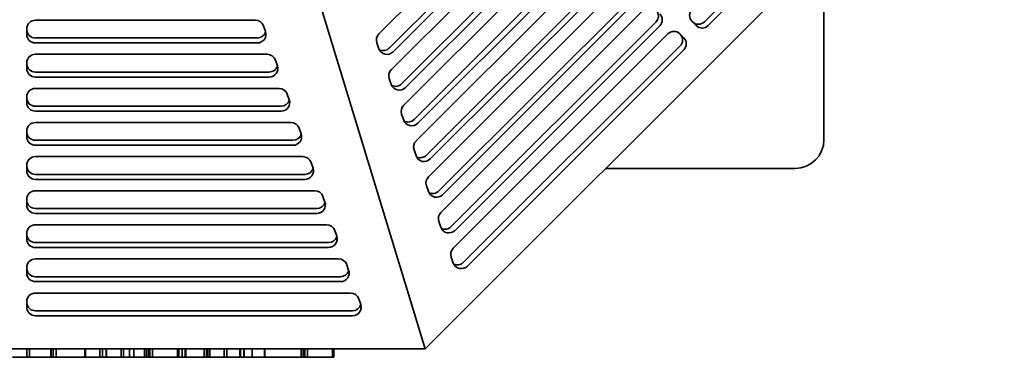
# Model space of a CAD drawing. Header units: millimetres. Extents: x 287 to 973, y 102 to 790.
# Tile 2 of 5: x 631 to 973, y 102 to 219. Entities that reach past the tile are written whole.
import ezdxf

# ---------------------------------------------------------------- set-up
doc = ezdxf.new("R2010")
doc.units = ezdxf.units.MM
doc.header["$LTSCALE"] = 3
doc.layers.add('Krawędzie widoczne(ISO)', color=7, linetype='Continuous', lineweight=35, true_color=0x262659)

msp = doc.modelspace()

# ---------------------------------------------------------------- linework, layer by layer
at = {"layer": 'Krawędzie widoczne(ISO)'}
for p, q in [((771.87, 104.5), (695.97, 353)), ((972.5, 305.14), (771.87, 104.5)), ((943.57, 292.81), (868.6, 217.86)), ((944.88, 291.5), (869.92, 216.55)), ((755.81, 213.63), (805.85, 263.66)), ((810.1, 259.41), (759.38, 208.71)), ((811.41, 258.1), (760.69, 207.4)), ((760.11, 201.25), (814.19, 255.32)), ((818.43, 251.08), (763.68, 196.33)), ((819.75, 249.76), (764.99, 195.02)), ((764.4, 188.87), (822.53, 246.98)), ((826.77, 242.74), (767.97, 183.95)), ((910, 177), (910, 242.64)), ((828.08, 241.42), (769.28, 182.64)), ((768.69, 176.5), (830.86, 238.64)), ((835.11, 234.4), (772.27, 171.57)), ((836.42, 233.08), (773.58, 170.26)), ((772.99, 164.12), (839.2, 230.31)), ((843.44, 226.06), (776.56, 159.19)), ((777.28, 151.74), (847.53, 221.97)), ((844.76, 224.75), (777.87, 157.88)), ((636.78, 218.37), (713, 218.37)), ((633.78, 213.45), (633.78, 215.42)), ((715.83, 216.38), (716.52, 214.41)), ((851.78, 217.72), (780.86, 146.81)), ((853.09, 216.41), (782.17, 145.5)), ((865.71, 216.52), (864.32, 217.91)), ((713.68, 212.21), (636.78, 212.21)), ((781.58, 139.36), (855.87, 213.63)), ((860.05, 213.69), (860.15, 213.59)), ((860.08, 213.66), (861.47, 212.27)), ((713.68, 210.49), (636.78, 210.49)), ((755.8, 208.47), (755.08, 210.53)), ((860.12, 209.38), (785.15, 134.44)), ((636.78, 206.55), (717.11, 206.55)), ((861.43, 208.07), (786.46, 133.12)), ((633.78, 201.63), (633.78, 203.6)), ((719.95, 204.55), (720.63, 202.58)), ((717.8, 200.39), (636.78, 200.39)), ((717.8, 198.67), (636.78, 198.67)), ((760.09, 196.09), (759.38, 198.15)), ((636.78, 194.73), (721.23, 194.73)), ((633.78, 189.8), (633.78, 191.77)), ((724.06, 192.73), (724.75, 190.76)), ((721.91, 188.57), (636.78, 188.57)), ((721.91, 186.85), (636.78, 186.85)), ((764.39, 183.71), (763.67, 185.77)), ((636.78, 182.91), (725.34, 182.91)), ((728.18, 180.91), (728.86, 178.94)), ((633.78, 177.98), (633.78, 179.95)), ((726.03, 176.74), (636.78, 176.74)), ((726.03, 175.03), (636.78, 175.03)), ((636.78, 171.09), (729.46, 171.09)), ((768.68, 171.33), (767.97, 173.39)), ((633.78, 166.16), (633.78, 168.13)), ((732.29, 169.09), (732.98, 167.12)), ((730.14, 164.92), (636.78, 164.92)), ((834.37, 167), (900, 167)), ((730.14, 163.2), (636.78, 163.2)), ((772.98, 158.95), (772.26, 161.01)), ((636.78, 159.26), (733.57, 159.26)), ((736.41, 157.27), (737.09, 155.3)), ((633.78, 154.34), (633.78, 156.31)), ((734.26, 153.1), (636.78, 153.1)), ((734.26, 151.38), (636.78, 151.38)), ((636.79, 147.44), (737.69, 147.44)), ((777.27, 146.57), (776.56, 148.63)), ((633.79, 142.52), (633.79, 144.49)), ((740.52, 145.45), (741.21, 143.48)), ((738.37, 141.28), (636.79, 141.28)), ((738.37, 139.56), (636.79, 139.56)), ((636.79, 135.62), (741.8, 135.62)), ((744.64, 133.62), (745.32, 131.65)), ((781.57, 134.19), (780.85, 136.25)), ((633.79, 130.7), (633.79, 132.67)), ((742.49, 129.46), (636.79, 129.46)), ((742.49, 127.74), (636.79, 127.74)), ((636.79, 123.8), (745.96, 123.8)), ((633.79, 118.87), (633.79, 120.84)), ((748.8, 121.8), (749.49, 119.83)), ((746.65, 117.64), (636.79, 117.64)), ((746.65, 115.92), (636.79, 115.92)), ((771.87, 104.5), (488.13, 104.5)), ((633.85, 101.5), (633.85, 104.5)), ((634.79, 101.5), (634.79, 104.5)), ((642.17, 101.5), (642.17, 104.5)), ((642.2, 101.5), (642.2, 104.5)), ((642.94, 101.5), (642.94, 104.5)), ((643.95, 101.5), (643.95, 104.5)), ((653.95, 101.5), (653.95, 104.5)), ((654.08, 101.5), (654.08, 104.5)), ((659.15, 101.5), (659.15, 104.5)), ((660.06, 101.5), (660.06, 104.5)), ((661.34, 101.5), (661.34, 104.5)), ((661.47, 101.5), (661.47, 104.5)), ((666.45, 101.5), (666.45, 104.5)), ((667.33, 101.5), (667.33, 104.5)), ((669.44, 101.5), (669.44, 104.5)), ((670.83, 101.5), (670.83, 104.5)), ((674.57, 101.5), (674.57, 104.5)), ((675.24, 101.5), (675.24, 104.5)), ((675.96, 101.5), (675.96, 104.5)), ((676.44, 101.5), (676.44, 104.5)), ((677.32, 101.5), (677.32, 104.5)), ((685.96, 101.5), (685.96, 104.5)), ((686.5, 101.5), (686.5, 104.5)), ((687.6, 101.5), (687.6, 104.5)), ((688.63, 101.5), (688.63, 104.5)), ((688.9, 101.5), (688.9, 104.5)), ((695.23, 101.5), (695.23, 104.5)), ((696.03, 101.5), (696.03, 104.5)), ((696.42, 101.5), (696.42, 104.5)), ((697.11, 101.5), (697.11, 104.5)), ((697.24, 101.5), (697.24, 104.5)), ((702.17, 101.5), (702.17, 104.5)), ((703.15, 101.5), (703.15, 104.5)), ((707.58, 101.5), (707.58, 104.5)), ((707.79, 101.5), (707.79, 104.5)), ((708.97, 101.5), (708.97, 104.5)), ((709.16, 101.5), (709.16, 104.5)), ((711.86, 101.5), (711.86, 104.5)), ((716.19, 101.5), (716.19, 104.5)), ((716.26, 101.5), (716.26, 104.5)), ((728.89, 101.5), (728.89, 104.5)), ((728.98, 101.5), (728.98, 104.5)), ((729.7, 101.5), (729.7, 104.5)), ((730.18, 101.5), (730.18, 104.5)), ((731.06, 101.5), (731.06, 104.5)), ((739.7, 101.5), (739.7, 104.5)), ((740.24, 101.5), (740.24, 104.5)), ((633.85, 101.5), (628.89, 101.5)), ((634.79, 101.5), (633.85, 101.5)), ((635.8, 101.5), (634.79, 101.5)), ((640.19, 101.5), (635.8, 101.5)), ((642.17, 101.5), (640.19, 101.5)), ((642.2, 101.5), (642.17, 101.5)), ((642.94, 101.5), (642.2, 101.5)), ((643.95, 101.5), (642.94, 101.5)), ((651.97, 101.5), (643.95, 101.5)), ((653.95, 101.5), (651.97, 101.5)), ((654.08, 101.5), (653.95, 101.5)), ((659.15, 101.5), (654.08, 101.5)), ((660.06, 101.5), (659.15, 101.5)), ((660.37, 101.5), (660.06, 101.5)), ((661.34, 101.5), (660.37, 101.5)), ((661.47, 101.5), (661.34, 101.5)), ((666.45, 101.5), (661.47, 101.5)), ((667.33, 101.5), (666.45, 101.5)), ((669.44, 101.5), (667.33, 101.5)), ((670.83, 101.5), (669.44, 101.5)), ((674.57, 101.5), (670.83, 101.5)), ((675.24, 101.5), (674.57, 101.5)), ((675.96, 101.5), (675.24, 101.5)), ((676.44, 101.5), (675.96, 101.5)), ((677.32, 101.5), (676.44, 101.5)), ((681.73, 101.5), (677.32, 101.5)), ((683.97, 101.5), (681.73, 101.5)), ((685.03, 101.5), (683.97, 101.5)), ((685.96, 101.5), (685.03, 101.5)), ((686.5, 101.5), (685.96, 101.5)), ((687.6, 101.5), (686.5, 101.5)), ((688, 101.5), (687.6, 101.5)), ((688.63, 101.5), (688, 101.5)), ((688.9, 101.5), (688.63, 101.5)), ((695.23, 101.5), (688.9, 101.5)), ((696.03, 101.5), (695.23, 101.5)), ((696.42, 101.5), (696.03, 101.5)), ((697.11, 101.5), (696.42, 101.5)), ((697.24, 101.5), (697.11, 101.5)), ((702.17, 101.5), (697.24, 101.5)), ((703.15, 101.5), (702.17, 101.5)), ((704.56, 101.5), (703.15, 101.5)), ((706.22, 101.5), (704.56, 101.5)), ((707.58, 101.5), (706.22, 101.5)), ((708.07, 101.5), (707.79, 101.5)), ((708.97, 101.5), (708.07, 101.5)), ((709.16, 101.5), (708.97, 101.5)), ((711.86, 101.5), (709.16, 101.5)), ((714.02, 101.5), (711.86, 101.5)), ((716.19, 101.5), (714.02, 101.5)), ((726.37, 101.5), (716.26, 101.5)), ((728.89, 101.5), (726.37, 101.5)), ((729.7, 101.5), (728.98, 101.5)), ((730.18, 101.5), (729.7, 101.5)), ((731.06, 101.5), (730.18, 101.5)), ((735.47, 101.5), (731.06, 101.5)), ((737.71, 101.5), (735.47, 101.5)), ((738.77, 101.5), (737.71, 101.5)), ((739.7, 101.5), (738.77, 101.5)), ((740.24, 101.5), (739.7, 101.5))]:
    msp.add_line(p, q, dxfattribs=at)
msp.add_arc((900, 177), 10, 270, 0, dxfattribs=at)
for centre, major_axis, ratio, start_param, end_param in [((849.7, 219.8), (2.12, 2.12), 0.982624, 4.71224, 6.283037), ((866.44, 220.03), (-2.12, -2.12), 0.982624, 4.71224, 6.283037), ((636.78, 215.42), (-3, 0), 0.985138, 4.712389, 6.283185), ((713, 215.42), (3, 0), 0.985138, 0.330338, 1.570796), ((851.01, 218.49), (2.12, 2.12), 0.982624, 4.71224, 6.283037), ((636.78, 215.16), (-3, 0), 0.985138, 0, 1.570796), ((866.52, 219.95), (-2.12, -2.12), 0.982624, 0.013532, 1.570648), ((867.83, 218.64), (-2.12, -2.12), 0.982624, 6.283037, 7.853833), ((636.78, 213.45), (-3, 0), 0.985138, 0, 1.570796), ((713.68, 213.45), (3, 0), 0.985138, 4.712389, 6.613523), ((713.68, 215.16), (3, 0), 0.985138, 4.712389, 5.988333), ((757.89, 211.55), (2.12, 2.12), 0.982624, 1.570648, 2.696953), ((857.96, 211.54), (2.12, 2.12), 0.982624, 6.283037, 7.853833), ((858.03, 211.46), (2.12, 2.12), 0.982624, 4.71224, 6.283037), ((859.35, 210.15), (2.12, 2.12), 0.982624, 4.71224, 6.283037), ((758.61, 209.49), (-2.12, -2.12), 0.982624, 5.838545, 7.853833), ((757.3, 210.8), (-2.12, -2.12), 0.982624, 0.320262, 1.570648), ((636.78, 203.6), (-3, 0), 0.985138, 4.712389, 6.283185), ((717.11, 203.6), (3, 0), 0.985138, 0.330338, 1.570796), ((636.78, 203.34), (-3, 0), 0.985138, 0, 1.570796), ((636.78, 201.63), (-3, 0), 0.985138, 0, 1.570796), ((717.8, 201.63), (3, 0), 0.985138, 4.712389, 6.613523), ((717.8, 203.34), (3, 0), 0.985138, 4.712389, 5.988333), ((762.19, 199.17), (2.12, 2.12), 0.982624, 1.570648, 2.696953), ((636.78, 191.77), (-3, 0), 0.985138, 4.712389, 6.283185), ((721.23, 191.77), (3, 0), 0.985138, 0.330338, 1.570796), ((762.91, 197.11), (-2.12, -2.12), 0.982624, 5.838545, 7.853833), ((761.59, 198.42), (-2.12, -2.12), 0.982624, 0.320262, 1.570648), ((636.78, 191.52), (-3, 0), 0.985138, 0, 1.570796), ((636.78, 189.8), (-3, 0), 0.985138, 0, 1.570796), ((721.91, 189.8), (3, 0), 0.985138, 4.712389, 6.613523), ((721.91, 191.52), (3, 0), 0.985138, 4.712389, 5.988333), ((766.48, 186.79), (2.12, 2.12), 0.982624, 1.570648, 2.696953), ((636.78, 179.95), (-3, 0), 0.985138, 4.712389, 6.283185), ((725.34, 179.95), (3, 0), 0.985138, 0.330338, 1.570796), ((767.2, 184.73), (-2.12, -2.12), 0.982624, 5.838545, 7.853833), ((765.89, 186.04), (-2.12, -2.12), 0.982624, 0.320262, 1.570648), ((636.78, 179.7), (-3, 0), 0.985138, 0, 1.570796), ((636.78, 177.98), (-3, 0), 0.985138, 0, 1.570796), ((726.03, 177.98), (3, 0), 0.985138, 4.712389, 6.613523), ((726.03, 179.7), (3, 0), 0.985138, 4.712389, 5.988333), ((770.78, 174.41), (2.12, 2.12), 0.982624, 1.570648, 2.696953), ((636.78, 168.13), (-3, 0), 0.985138, 4.712389, 6.283185), ((729.46, 168.13), (3, 0), 0.985138, 0.330338, 1.570796), ((771.49, 172.35), (-2.12, -2.12), 0.982624, 5.838545, 7.853833), ((770.18, 173.66), (-2.12, -2.12), 0.982624, 0.320262, 1.570648), ((636.78, 167.88), (-3, 0), 0.985138, 0, 1.570796), ((636.78, 166.16), (-3, 0), 0.985138, 0, 1.570796), ((730.14, 166.16), (3, 0), 0.985138, 4.712389, 6.613523), ((730.14, 167.88), (3, 0), 0.985138, 4.712389, 5.988333), ((775.07, 162.03), (2.12, 2.12), 0.982624, 1.570648, 2.696953), ((636.78, 156.31), (-3, 0), 0.985138, 4.712389, 6.283185), ((733.57, 156.31), (3, 0), 0.985138, 0.330338, 1.570796), ((775.79, 159.97), (-2.12, -2.12), 0.982624, 5.838545, 7.853833), ((774.48, 161.28), (-2.12, -2.12), 0.982624, 0.320262, 1.570648), ((636.78, 156.06), (-3, 0), 0.985138, 0, 1.570796), ((636.78, 154.34), (-3, 0), 0.985138, 0, 1.570796), ((734.26, 154.34), (3, 0), 0.985138, 4.712389, 6.613523), ((734.26, 156.06), (3, 0), 0.985138, 4.712389, 5.988333), ((779.37, 149.65), (2.12, 2.12), 0.982624, 1.570648, 2.696953), ((636.79, 144.49), (-3, 0), 0.985138, 4.712389, 6.283185), ((737.69, 144.49), (3, 0), 0.985138, 0.330338, 1.570796), ((778.77, 148.9), (-2.12, -2.12), 0.982624, 0.320262, 1.570648), ((636.79, 144.23), (-3, 0), 0.985138, 0, 1.570796), ((738.37, 142.52), (3, 0), 0.985138, 4.712389, 6.613523), ((738.37, 144.23), (3, 0), 0.985138, 4.712389, 5.988333), ((780.08, 147.59), (-2.12, -2.12), 0.982624, 5.838545, 7.853833), ((636.79, 142.52), (-3, 0), 0.985138, 0, 1.570796), ((783.66, 137.27), (2.12, 2.12), 0.982624, 1.570648, 2.696953), ((636.79, 132.67), (-3, 0), 0.985138, 4.712389, 6.283185), ((741.8, 132.67), (3, 0), 0.985138, 0.330338, 1.570796), ((784.38, 135.21), (-2.12, -2.12), 0.982624, 5.838545, 7.853833), ((783.07, 136.52), (-2.12, -2.12), 0.982624, 0.320262, 1.570648), ((636.79, 132.41), (-3, 0), 0.985138, 0, 1.570796), ((636.79, 130.7), (-3, 0), 0.985138, 0, 1.570796), ((742.49, 130.7), (3, 0), 0.985138, 4.712389, 6.613523), ((742.49, 132.41), (3, 0), 0.985138, 4.712389, 5.988333), ((636.79, 120.84), (-3, 0), 0.985138, 4.712389, 6.283185), ((745.96, 120.84), (3, 0), 0.985138, 0.330338, 1.570796), ((636.79, 120.59), (-3, 0), 0.985138, 0, 1.570796), ((746.65, 118.87), (3, 0), 0.985138, 4.712389, 6.613523), ((746.65, 120.59), (3, 0), 0.985138, 4.712389, 5.988333), ((636.79, 118.87), (-3, 0), 0.985138, 0, 1.570796)]:
    msp.add_ellipse(centre, major_axis=major_axis, ratio=ratio, start_param=start_param, end_param=end_param, dxfattribs=at)

doc.saveas('drawing.dxf')
